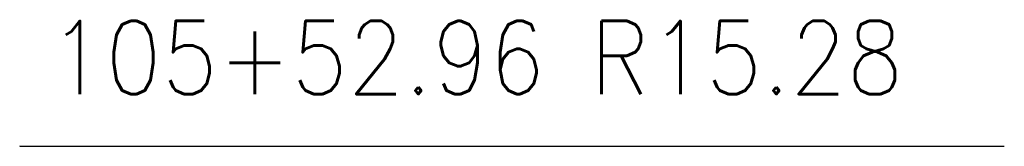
# Model space of a CAD drawing. Extents: x 167754 to 212748, y 396132 to 454338.
# Tile 86 of 150: x 212348.46 to 212367.33, y 396288.02 to 396290.44. Entities that reach past the tile are written whole.
import ezdxf
from ezdxf.enums import TextEntityAlignment as Align

# ---------------------------------------------------------------- set-up
doc = ezdxf.new("R2010")
doc.units = 0
doc.header["$MEASUREMENT"] = 0
doc.layers.add('SC_SCRATCH-6', color=6, linetype='CONTINUOUS')
doc.styles.add('romans', font='romans.shx', dxfattribs={"width": 0.75, "oblique": 22.5})
doc.styles.get("Standard").update_dxf_attribs({"font": 'romans.shx', "width": 0.9})
doc.dimstyles.new('4P', dxfattribs={"dimscale": 4, "dimtxt": 0.14, "dimasz": 0.14, "dimexe": 0.05, "dimexo": 0.05, "dimgap": 0.05, "dimtad": 1, "dimzin": 0, "dimdsep": 46, "dimtxsty": 'romans', "dimcen": 0, "dimdle": 0.1, "dimclrd": 1, "dimclre": 1, "dimclrt": 7, "dimaunit": 1, "dimadec": 4, "dimazin": 0, "dimtfac": 1, "dimtmove": 0, "dimatfit": 2, "dimfxl": 1, "dimtvp": 1, "dimtolj": 1, "dimtzin": 0, "dimarcsym": 0})

msp = doc.modelspace()

# ---------------------------------------------------------------- texts
at = {"layer": 'SC_SCRATCH-6', "width": 0.9}
msp.add_text('105+52.96 R15.28', height=1.4, dxfattribs=at).set_placement((212349.026, 396289.719), align=Align.MIDDLE_LEFT)

# ---------------------------------------------------------------- leaders
at = {"layer": 'SC_SCRATCH-6', "has_arrowhead": 0}
msp.add_leader([(212348.465, 396288.029), (212348.466, 396288.019), (212367.326, 396288.019)], dimstyle='4P', override={"dimscale": 20, "dimasz": 0.1}, dxfattribs=at)

doc.saveas('drawing.dxf')
